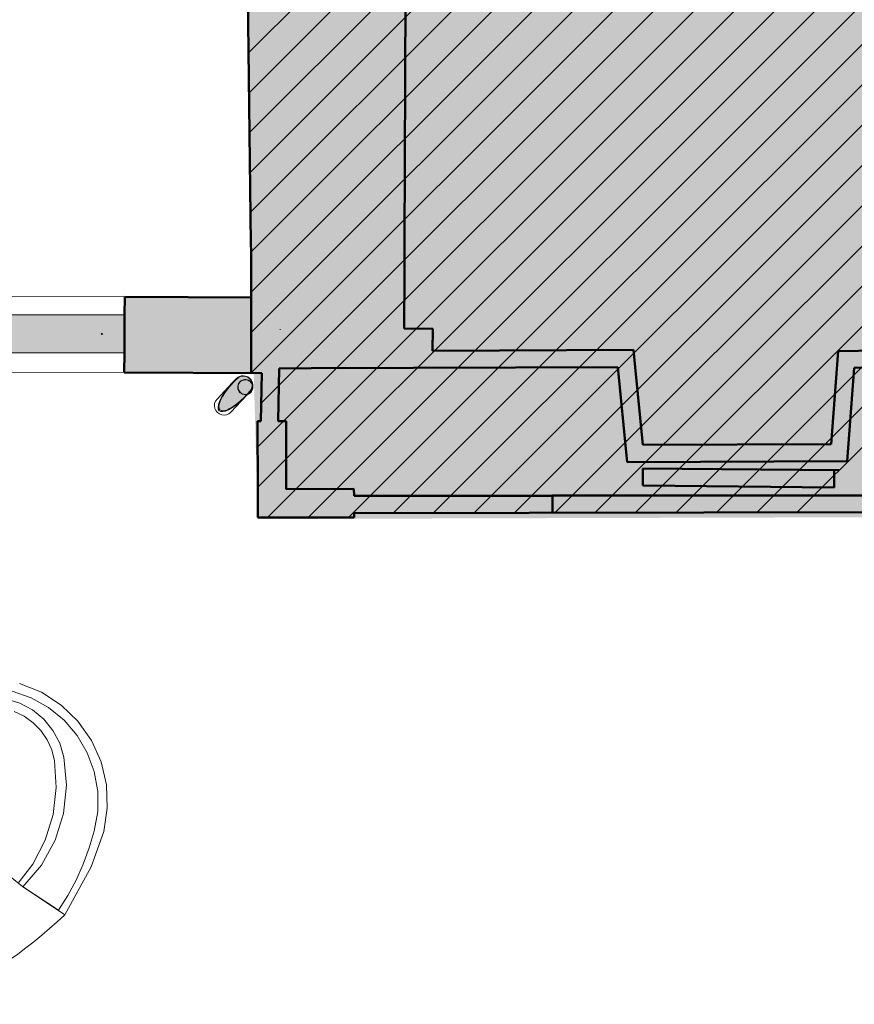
# Model space of a CAD drawing. Extents: x -6068 to 35118, y -17738 to 67348.
# Tile 167 of 243: x 1363 to 1802, y 9429 to 9947. Entities that reach past the tile are written whole.
import ezdxf

# ---------------------------------------------------------------- set-up
doc = ezdxf.new("R2010")
doc.units = 0
doc.header["$LTSCALE"] = 15
doc.linetypes.add('Continua', pattern=[0])
doc.linetypes.add('Continue', pattern=[0])
for name, color, linetype, lineweight, true_color in [('Descente - partie sectionnée - PLANS - Style par défaut', 7, 'Continua', 0, 0x000000), ('Descente - PLANS - Style par défaut', 7, 'Continua', 0, 0x000000), ('Encombrement - NIVEAUX - Style par défaut', 7, 'Continua', 0, 0x000000), ('Enveloppe - partie sectionnée - PLANS - Style par défaut', 7, 'Continua', 0, 0x000000), ('Enveloppe - PLANS - Style par défaut', 7, 'Continua', 0, 0x000000), ('Enveloppe Horizontale - partie sectionnée - PLANS - Style par défaut', 7, 'Continua', 0, 0x000000), ('Garde-corps - Poteau - partie sectionnée - PLANS - Style par défaut', 7, 'Continua', 0, 0x000000), ('Garde-corps - Traverse - partie sectionnée - PLANS - Style par défaut', 7, 'Continua', 0, 0x000000), ('Échelle - NIVEAUX - Style par défaut', 7, 'Continua', 0, 0x000000)]:
    doc.layers.add(name, color=color, linetype=linetype, lineweight=lineweight, true_color=true_color)
doc.layers.add('EDL_RDJ murs & cloisons', color=5, linetype='CONTINUOUS')

# ---------------------------------------------------------------- blocks, each defined once
blk = doc.blocks.new('EDL_RDC bas')
at = {"layer": 'Descente - partie sectionnée - PLANS - Style par défaut', "true_color": 0xe5e5e5}
for points in [[(4.4485, -9.19), (4.4504, -9.1865), (4.4532, -9.1782), (4.4544, -9.1696), (4.4542, -9.1609), (4.4524, -9.1523), (4.4492, -9.1442), (4.4447, -9.1368), (4.4389, -9.1303), (4.432, -9.1249), (4.4244, -9.1207), (4.4161, -9.118), (4.4075, -9.1167), (4.3988, -9.117), (4.3902, -9.1187), (4.3821, -9.1219), (4.3787, -9.124), (4.3681, -9.1335), (4.3489, -9.1527), (4.3309, -9.1729), (4.3144, -9.1935), (4.3002, -9.214), (4.2885, -9.2336), (4.2797, -9.2518), (4.2742, -9.2681), (4.272, -9.2819), (4.2733, -9.2928), (4.278, -9.3005), (4.2859, -9.3047), (4.2969, -9.3054), (4.3105, -9.3024), (4.3264, -9.296), (4.3441, -9.2863), (4.3631, -9.2735), (4.3827, -9.2581), (4.4024, -9.2405), (4.4216, -9.2214), (4.4397, -9.2011)], [(4.36, -9.1441), (4.341, -9.1642), (4.3235, -9.1851), (4.3081, -9.206), (4.2954, -9.2263), (4.2857, -9.2453), (4.2793, -9.2623), (4.2766, -9.2767), (4.2776, -9.288), (4.2823, -9.2959), (4.2904, -9.3001), (4.3018, -9.3005), (4.3161, -9.297), (4.3327, -9.2897), (4.351, -9.279), (4.3706, -9.2651), (4.3906, -9.2485), (4.4105, -9.2299), (4.4295, -9.2098), (4.4471, -9.1888), (4.4504, -9.1806), (4.4522, -9.1719), (4.4524, -9.1631), (4.4509, -9.1543), (4.4479, -9.146), (4.4433, -9.1384), (4.4375, -9.1318), (4.4305, -9.1263), (4.4227, -9.1222), (4.4142, -9.1196), (4.4054, -9.1186), (4.3966, -9.1193), (4.388, -9.1216), (4.38, -9.1254)]]:
    blk.add_hatch(color=254, dxfattribs=at).paths.add_polyline_path(points)
h = blk.add_hatch(color=254, dxfattribs=at)
h.paths.add_polyline_path([(4.4154, -9.2166), (4.4224, -9.216), (4.4291, -9.2142), (4.4354, -9.2113), (4.4411, -9.2073), (4.446, -9.2024), (4.45, -9.1966), (4.453, -9.1903), (4.4548, -9.1836), (4.4554, -9.1766), (4.4548, -9.1697), (4.453, -9.163), (4.45, -9.1566), (4.446, -9.1509), (4.4411, -9.146), (4.4354, -9.142), (4.4291, -9.1391), (4.4224, -9.1373), (4.4154, -9.1366), (4.4085, -9.1373), (4.4017, -9.1391), (4.3954, -9.142), (4.3897, -9.146), (4.3848, -9.1509), (4.3808, -9.1566), (4.3778, -9.163), (4.376, -9.1697), (4.3754, -9.1766), (4.376, -9.1836), (4.3778, -9.1903), (4.3808, -9.1966), (4.3848, -9.2024), (4.3897, -9.2073), (4.3954, -9.2113), (4.4017, -9.2142), (4.4085, -9.216)])
h.paths.add_polyline_path([(4.4154, -9.2146), (4.4084, -9.214), (4.4017, -9.2121), (4.3954, -9.209), (4.3898, -9.2047), (4.3851, -9.1995), (4.3814, -9.1936), (4.3789, -9.187), (4.3776, -9.1802), (4.3776, -9.1731), (4.3789, -9.1662), (4.3814, -9.1597), (4.3851, -9.1537), (4.3898, -9.1486), (4.3954, -9.1443), (4.4017, -9.1412), (4.4084, -9.1393), (4.4154, -9.1386), (4.4224, -9.1393), (4.4291, -9.1412), (4.4354, -9.1443), (4.441, -9.1486), (4.4457, -9.1537), (4.4494, -9.1597), (4.452, -9.1662), (4.4532, -9.1731), (4.4532, -9.1802), (4.452, -9.187), (4.4494, -9.1936), (4.4457, -9.1995), (4.441, -9.2047), (4.4354, -9.209), (4.4291, -9.2121), (4.4224, -9.214)], flags=0)
at = {"layer": 'Enveloppe - partie sectionnée - PLANS - Style par défaut', "true_color": 0xd1d1d1}
for points in [[(4.426, -6.8855), (4.4453, -8.4214), (5.2526, -8.4243), (5.2602, -6.2988), (5.1816, -6.2985), (5.1809, -6.0638), (4.4289, -6.075)], [(4.4453, -8.4214), (4.4489, -8.7053), (4.4475, -9.1033), (4.5023, -9.1036), (4.5923, -9.1052), (4.6021, -8.5758), (4.6021, -8.5748), (5.2521, -8.5772), (5.2526, -8.4243)], [(4.6021, -8.5748), (4.6021, -8.5758), (4.5928, -9.0784), (5.4003, -9.0752), (5.4006, -8.9852), (5.401, -8.8695), (5.251, -8.8689), (5.2521, -8.5772)], [(4.4796, -9.3555), (4.4806, -9.7135), (4.6306, -9.7133), (4.6296, -9.3551), (4.5877, -9.3552), (4.4977, -9.3555)], [(4.4806, -9.7135), (4.4811, -9.8635), (4.9874, -9.8626), (4.9873, -9.8395), (4.9872, -9.7495), (4.9871, -9.7126), (4.6306, -9.7133)]]:
    blk.add_hatch(color=254, dxfattribs=at).paths.add_polyline_path(points)
at = {"layer": 'Enveloppe - partie sectionnée - PLANS - Style par défaut', "true_color": 0xe5e5e5}
for points in [[(3.7791, -9.1002), (4.4475, -9.1033), (4.4489, -8.7053), (3.781, -8.7022)], [(6.4567, -8.9809), (5.4006, -8.9852), (5.4003, -9.0752), (6.3751, -9.0713), (6.4655, -9.0709)], [(7.8773, -8.9818), (7.5341, -8.9871), (7.5272, -9.0772), (7.6176, -9.0758), (7.887, -9.0717)], [(4.5023, -9.1036), (4.4977, -9.3555), (4.5877, -9.3552), (4.5923, -9.1052)], [(6.3751, -9.0713), (6.416, -9.4898), (6.5055, -9.4811), (6.4655, -9.0709)], [(7.5272, -9.0772), (7.4968, -9.4774), (7.5865, -9.4842), (7.6176, -9.0758)], [(7.4968, -9.4774), (6.5055, -9.4811), (6.416, -9.4898), (6.4239, -9.5714), (7.5802, -9.5671), (7.5865, -9.4842)], [(6.5061, -9.6949), (7.5121, -9.7041), (7.5129, -9.616), (7.5129, -9.6141), (6.5069, -9.6049)], [(6.031, -9.7489), (4.9872, -9.7495), (4.9873, -9.8395), (6.0311, -9.8389)]]:
    blk.add_hatch(color=254, dxfattribs=at).paths.add_polyline_path(points)
at = {"layer": 'Enveloppe Horizontale - partie sectionnée - PLANS - Style par défaut', "linetype": 'Continuous', "lineweight": 0, "true_color": 0xffd2d2}
h = blk.add_hatch(color=254, dxfattribs=at)
h.paths.add_polyline_path([(4.4811, -9.8706), (11.0424, -9.8514), (11.0309, -8.2465), (11.1232, -8.2425), (13.2639, -8.2068), (13.2786, -6.0229), (13.3059, -1.3273), (13.0541, -1.3256), (13.0742, 2.0832), (13.6623, 2.0862), (13.6773, 8.1461), (13.6774, 8.2877), (11.2865, 8.2958), (11.0163, 8.2967), (4.4643, 8.3189), (4.4753, 6.8157), (-4.3528, 6.8293), (-4.3491, 8.3315), (-10.5591, 8.3464), (-10.5824, 2.8339), (-11.5749, 2.8433), (-11.5844, 0.8397), (-7.9675, 0.8656), (-7.9696, -1.1812), (-11.5935, -1.177), (-11.5935, -1.1768), (-11.5936, -2.8618), (-9.7802, -2.7751), (-9.7936, -4.6856), (-9.7959, -4.9024), (-9.8002, -5.3165), (-9.8041, -5.7022), (-10.604, -6.4864), (-10.6125, -9.0565), (-9.7005, -9.9688), (-9.1195, -10.5498), (-8.7884, -10.881), (-7.9672, -10.8799), (-7.5362, -10.8793), (-6.2181, -10.8774), (-4.4711, -9.1327), (-4.3135, -9.0479), (-4.3175, -6.8972), (4.426, -6.8855), (4.4489, -8.7053)])
h.paths.add_polyline_path([(-2.4689, -6.558), (-3.6976, -6.558)], flags=16)
at = {"layer": 'Garde-corps - Poteau - partie sectionnée - PLANS - Style par défaut', "true_color": 0xe5e5e5}
blk.add_hatch(color=254, dxfattribs=at).paths.add_polyline_path([(3.6609, -8.8951), (3.6568, -8.8953), (3.6569, -8.8954), (3.6608, -8.9003), (3.6656, -8.8964), (3.6658, -8.8963), (3.6611, -8.8951)])
at = {"layer": 'Garde-corps - Traverse - partie sectionnée - PLANS - Style par défaut', "true_color": 0xe5e5e5}
blk.add_hatch(color=254, dxfattribs=at).paths.add_polyline_path([(3.7813, -8.7958), (2.1858, -8.7955), (2.1858, -8.9955), (3.7813, -8.9958)])
at = {"layer": 'Descente - partie sectionnée - PLANS - Style par défaut', "color": 18, "linetype": 'Continua', "lineweight": 20, "ltscale": 0.1, "true_color": 0x000000}
for p, q in [((4.341, -9.1642), (4.3235, -9.1851)), ((4.3489, -9.1527), (4.3309, -9.1729)), ((4.36, -9.1441), (4.341, -9.1642)), ((4.3681, -9.1335), (4.3489, -9.1527)), ((4.38, -9.1254), (4.36, -9.1441)), ((4.3787, -9.124), (4.3681, -9.1335)), ((4.3821, -9.1219), (4.3787, -9.124)), ((4.4305, -9.1263), (4.4227, -9.1222)), ((4.4375, -9.1318), (4.4305, -9.1263)), ((4.4433, -9.1384), (4.4375, -9.1318)), ((4.4479, -9.146), (4.4433, -9.1384)), ((4.4509, -9.1543), (4.4479, -9.146)), ((4.452, -9.1609), (4.4509, -9.1543)), ((4.4524, -9.1631), (4.452, -9.1609)), ((4.4523, -9.1681), (4.452, -9.1662)), ((4.4522, -9.1719), (4.4523, -9.1681)), ((4.4523, -9.1681), (4.4524, -9.1631)), ((4.4532, -9.1731), (4.4523, -9.1681)), ((4.4544, -9.1682), (4.453, -9.163)), ((4.4532, -9.1777), (4.4544, -9.1696)), ((4.4544, -9.1682), (4.4542, -9.1609)), ((4.4548, -9.1697), (4.4544, -9.1682)), ((4.4544, -9.1696), (4.4544, -9.1682)), ((4.3002, -9.214), (4.2885, -9.2336)), ((4.3081, -9.206), (4.2954, -9.2263)), ((4.3144, -9.1935), (4.3002, -9.214)), ((4.3235, -9.1851), (4.3081, -9.206)), ((4.3309, -9.1729), (4.3144, -9.1935)), ((4.4024, -9.2405), (4.4216, -9.2214)), ((4.4105, -9.2299), (4.424, -9.2156)), ((4.4216, -9.2214), (4.4276, -9.2146)), ((4.4224, -9.214), (4.4267, -9.2128)), ((4.424, -9.2156), (4.4267, -9.2128)), ((4.4267, -9.2128), (4.4295, -9.2098)), ((4.4267, -9.2128), (4.4291, -9.2121)), ((4.4276, -9.2146), (4.4305, -9.2114)), ((4.4291, -9.2121), (4.4305, -9.2114)), ((4.4295, -9.2098), (4.4471, -9.1888)), ((4.4305, -9.2114), (4.4397, -9.2011)), ((4.4305, -9.2114), (4.4354, -9.209)), ((4.4397, -9.2011), (4.4485, -9.19)), ((4.4471, -9.1888), (4.4504, -9.1806)), ((4.4485, -9.19), (4.4504, -9.1865)), ((4.4504, -9.1806), (4.4522, -9.1719)), ((4.4504, -9.1865), (4.4531, -9.1786)), ((4.4531, -9.1786), (4.4532, -9.1777)), ((4.2742, -9.2681), (4.272, -9.2819)), ((4.2797, -9.2518), (4.2742, -9.2681)), ((4.2793, -9.2623), (4.2766, -9.2767)), ((4.2857, -9.2453), (4.2793, -9.2623)), ((4.2885, -9.2336), (4.2797, -9.2518)), ((4.2954, -9.2263), (4.2857, -9.2453)), ((4.3441, -9.2863), (4.3631, -9.2735)), ((4.351, -9.279), (4.3706, -9.2651)), ((4.3631, -9.2735), (4.3827, -9.2581)), ((4.3706, -9.2651), (4.3906, -9.2485)), ((4.3827, -9.2581), (4.3898, -9.2518)), ((4.3898, -9.2518), (4.4024, -9.2405)), ((4.3906, -9.2485), (4.4105, -9.2299)), ((4.272, -9.2819), (4.2733, -9.2928)), ((4.2733, -9.2928), (4.278, -9.3005)), ((4.2766, -9.2767), (4.2776, -9.288)), ((4.2776, -9.288), (4.2823, -9.2959)), ((4.278, -9.3005), (4.2859, -9.3047)), ((4.2823, -9.2959), (4.2904, -9.3001)), ((4.2859, -9.3047), (4.2969, -9.3054)), ((4.2904, -9.3001), (4.3018, -9.3005)), ((4.2969, -9.3054), (4.3105, -9.3024)), ((4.3018, -9.3005), (4.3161, -9.297)), ((4.3105, -9.3024), (4.3264, -9.296)), ((4.3161, -9.297), (4.3327, -9.2897)), ((4.3264, -9.296), (4.3441, -9.2863)), ((4.3327, -9.2897), (4.351, -9.279))]:
    blk.add_line(p, q, dxfattribs=at)
for centre, radius, start, end in [((4.4045, -9.1666), 0.048, 67.785, 120.7221), ((4.4045, -9.1666), 0.05, 6.6065, 116.6049), ((4.4154, -9.1766), 0.04, 19.9999, 10), ((4.4154, -9.1766), 0.038, 15.8829, 280.5877), ((4.4154, -9.1766), 0.038, 301.7651, 5.2935)]:
    blk.add_arc(centre, radius, start, end, dxfattribs=at)
at = {"layer": 'Descente - PLANS - Style par défaut', "color": 18, "linetype": 'Continua', "lineweight": 0, "ltscale": 0.1, "true_color": 0x000000}
for p, q in [((4.2666, -9.2398), (4.3489, -9.1527)), ((4.3392, -9.3085), (4.4216, -9.2214))]:
    blk.add_line(p, q, dxfattribs=at)
blk.add_arc((4.3029, -9.2741), 0.05, 136.606, 316.6062, dxfattribs=at)
at = {"layer": 'Enveloppe - partie sectionnée - PLANS - Style par défaut', "color": 18, "linetype": 'Continue', "lineweight": 50, "ltscale": 0.1, "true_color": 0x000000}
for p, q in [((5.2602, -6.2988), (5.2526, -8.4243)), ((4.4453, -8.4214), (4.426, -6.8855)), ((4.4458, -8.4628), (4.4453, -8.4214)), ((5.2526, -8.4243), (5.2521, -8.5772)), ((4.447, -9.1033), (4.4458, -8.4628)), ((5.2521, -8.5772), (5.251, -8.8689)), ((3.7805, -8.7958), (3.781, -8.7022)), ((3.781, -8.7022), (4.4489, -8.7053)), ((3.7796, -8.9958), (3.7805, -8.7958)), ((5.251, -8.8689), (5.401, -8.8695)), ((5.401, -8.8695), (5.4006, -8.9852)), ((3.7791, -9.1002), (3.7796, -8.9958)), ((5.4006, -8.9852), (6.4567, -8.9809)), ((6.4567, -8.9809), (6.4655, -9.0709)), ((7.4968, -9.4774), (7.5341, -8.9871)), ((7.5341, -8.9871), (7.9676, -8.9804)), ((4.5023, -9.1036), (3.7791, -9.1002)), ((4.4977, -9.3555), (4.5023, -9.1036)), ((4.5928, -9.0784), (4.5877, -9.3552)), ((4.7621, -9.0777), (4.5928, -9.0784)), ((6.3751, -9.0713), (4.7621, -9.0777)), ((6.4239, -9.5714), (6.3751, -9.0713)), ((6.4655, -9.0709), (6.5055, -9.4811)), ((7.6176, -9.0758), (7.5802, -9.5671)), ((7.887, -9.0717), (7.6176, -9.0758)), ((4.4806, -9.7135), (4.4796, -9.3555)), ((4.4796, -9.3555), (4.4977, -9.3555)), ((4.5877, -9.3552), (4.6296, -9.3551)), ((4.6296, -9.3551), (4.6306, -9.7133)), ((6.5055, -9.4811), (7.4968, -9.4774)), ((7.5802, -9.5671), (6.4239, -9.5714)), ((6.5068, -9.6162), (6.5061, -9.6949)), ((6.5069, -9.6049), (6.5068, -9.6162)), ((7.5395, -9.6144), (6.5069, -9.6049)), ((7.5121, -9.7041), (7.5129, -9.616)), ((7.5129, -9.616), (7.5129, -9.6141)), ((4.4811, -9.8635), (4.4806, -9.7135)), ((4.6306, -9.7133), (4.9871, -9.7126)), ((4.9871, -9.7126), (4.9872, -9.7495)), ((6.5061, -9.6949), (7.5121, -9.7041)), ((4.9872, -9.7495), (6.031, -9.7489)), ((6.031, -9.7489), (6.0311, -9.8389)), ((6.0311, -9.7466), (10.5444, -9.7459)), ((9.4715, -9.8312), (4.9873, -9.8395)), ((4.9873, -9.8395), (4.9874, -9.8626)), ((4.9874, -9.8626), (4.4811, -9.8635))]:
    blk.add_line(p, q, dxfattribs=at)
at = {"layer": 'Enveloppe - PLANS - Style par défaut', "color": 18, "linetype": 'Continua', "lineweight": 0, "ltscale": 0.1, "true_color": 0x000000}
for p, q in [((4.4444, -8.4628), (4.4458, -8.4628)), ((2.185, -8.6947), (3.781, -8.7022)), ((4.5966, -8.874), (4.601, -8.874)), ((2.1832, -9.0927), (3.7791, -9.1002))]:
    blk.add_line(p, q, dxfattribs=at)
at = {"layer": 'Enveloppe Horizontale - partie sectionnée - PLANS - Style par défaut', "color": 8, "linetype": 'Continuous', "lineweight": 0, "true_color": 0x808080}
for p, q in [((4.4327, -7.4179), (13.0691, 1.2186)), ((4.4353, -7.6274), (13.0679, 1.0052)), ((4.4379, -7.8369), (13.0666, 0.7918)), ((4.4406, -8.0464), (13.0653, 0.5784)), ((4.4432, -8.2559), (13.0641, 0.365)), ((4.4459, -8.4654), (13.0628, 0.1516)), ((4.4485, -8.6749), (13.0616, -0.0618)), ((4.4466, -8.8889), (12.9698, -0.3657)), ((4.4443, -9.1033), (13.059, -0.4886)), ((4.4994, -9.2603), (13.0578, -0.702)), ((4.48, -9.4919), (13.0565, -0.9154)), ((4.4806, -9.7034), (13.0552, -1.1288)), ((4.5327, -9.8634), (13.0703, -1.3258)), ((4.7452, -9.8631), (13.2811, -1.3272)), ((4.9577, -9.8627), (13.3047, -1.5157)), ((5.1934, -9.8392), (13.3033, -1.7292)), ((5.4059, -9.8388), (13.302, -1.9426)), ((5.6184, -9.8384), (13.3007, -2.1561)), ((5.831, -9.838), (13.2994, -2.3695)), ((6.0435, -9.8376), (13.2981, -2.5829)), ((6.256, -9.8372), (13.2968, -2.7964)), ((6.4685, -9.8368), (13.2955, -3.0098)), ((6.6811, -9.8364), (13.2942, -3.2232)), ((6.8936, -9.836), (13.2929, -3.4367)), ((7.1061, -9.8356), (13.2916, -3.6501)), ((7.3186, -9.8352), (13.305, -3.8489))]:
    blk.add_line(p, q, dxfattribs=at)
at = {"layer": 'Garde-corps - Poteau - partie sectionnée - PLANS - Style par défaut', "color": 18, "linetype": 'Continua', "lineweight": 20, "ltscale": 0.1, "true_color": 0x000000}
for p, q in [((3.6568, -8.8953), (3.6609, -8.8951)), ((3.6608, -8.9003), (3.6568, -8.8953)), ((3.6656, -8.8964), (3.6608, -8.9003)), ((3.6609, -8.8951), (3.6658, -8.8963))]:
    blk.add_line(p, q, dxfattribs=at)
at = {"layer": 'Garde-corps - Traverse - partie sectionnée - PLANS - Style par défaut', "color": 18, "linetype": 'Continua', "lineweight": 20, "ltscale": 0.1, "true_color": 0x000000}
for p, q in [((2.1858, -8.7955), (3.7805, -8.7958)), ((3.7796, -8.9958), (2.1858, -8.9955))]:
    blk.add_line(p, q, dxfattribs=at)
blk = doc.blocks.new('EDL_RDC bas_escaliers')
at = {"layer": 'Encombrement - NIVEAUX - Style par défaut', "color": 18, "linetype": 'Continua', "lineweight": 20, "ltscale": 0.1, "true_color": 0x000000}
for p, q in [((298.85, -1078.22), (287.4, -1073.58)), ((287.52, -1083.94), (280.2, -1081.75)), ((293.43, -1081.14), (283.46, -1077.69)), ((302.64, -1086.29), (293.43, -1081.14)), ((309.2, -1084.95), (298.85, -1078.22)), ((294.25, -1087.53), (287.52, -1083.94)), ((300.14, -1092.39), (294.25, -1087.53)), ((310.8, -1092.98), (302.64, -1086.29)), ((318.09, -1093.52), (309.2, -1084.95)), ((289.76, -1090.83), (284.48, -1088.3)), ((294.51, -1094.24), (289.76, -1090.83)), ((304.96, -1098.31), (300.14, -1092.39)), ((317.65, -1101), (310.8, -1092.98)), ((298.6, -1098.42), (294.51, -1094.24)), ((308.5, -1105.07), (304.96, -1098.31)), ((325.19, -1103.63), (318.09, -1093.52)), ((301.89, -1103.26), (298.6, -1098.42)), ((304.3, -1108.59), (301.89, -1103.26)), ((322.99, -1110.1), (317.65, -1101)), ((305.73, -1114.26), (304.3, -1108.59)), ((310.64, -1112.4), (308.5, -1105.07)), ((330.24, -1114.9), (325.19, -1103.63)), ((312.06, -1127.18), (310.64, -1112.4)), ((326.64, -1120), (322.99, -1110.1)), ((306.62, -1128.42), (305.73, -1114.26)), ((333.06, -1126.93), (330.24, -1114.9)), ((328.49, -1130.39), (326.64, -1120)), ((304.97, -1142.51), (306.62, -1128.42)), ((310.51, -1141.96), (312.06, -1127.18)), ((333.54, -1139.27), (333.06, -1126.93)), ((328.48, -1140.94), (328.49, -1130.39)), ((236.56, -1138.68), (288.98, -1180.47)), ((236.56, -1138.68), (288.98, -1180.47)), ((331.66, -1151.48), (333.54, -1139.27)), ((300.83, -1156.07), (304.97, -1142.51)), ((306.06, -1156.13), (310.51, -1141.96)), ((326.62, -1151.33), (328.48, -1140.94)), ((324.01, -1160.1), (326.62, -1151.33)), ((328.3, -1160.78), (331.66, -1151.48)), ((294.34, -1168.68), (300.83, -1156.07)), ((298.89, -1169.13), (306.06, -1156.13)), ((320.82, -1168.69), (324.01, -1160.1)), ((324.99, -1170.1), (328.3, -1160.78)), ((286.69, -1178.64), (294.34, -1168.68)), ((289.16, -1180.59), (298.89, -1169.13)), ((311.13, -1195.3), (324.99, -1170.1)), ((317.07, -1177.04), (320.82, -1168.69)), ((288.98, -1180.47), (311.13, -1195.3)), ((288.98, -1180.47), (307.94, -1192.91)), ((312.77, -1185.13), (317.07, -1177.04)), ((307.94, -1192.91), (312.77, -1185.13))]:
    blk.add_line(p, q, dxfattribs=at)
at = {"layer": 'Échelle - NIVEAUX - Style par défaut', "color": 18, "linetype": 'Continua', "lineweight": 13, "ltscale": 0.1, "true_color": 0x000000}
for p, q in [((288.98, -1180.47), (236.56, -1138.68)), ((307.83, -1193.08), (288.98, -1180.47))]:
    blk.add_line(p, q, dxfattribs=at)
blk.add_arc((147.33, -1024.92), 236.35, 293.0316, 313.8723, dxfattribs=at)

msp = doc.modelspace()

# ---------------------------------------------------------------- block references
at = {"layer": 'EDL_RDJ murs & cloisons', "linetype": 'Continuous', "ltscale": 0.08, "xscale": 100, "yscale": 100, "zscale": 100}
msp.add_blockref('EDL_RDC bas', (1039.67, 10671.48), dxfattribs=at)
at = {"layer": 'EDL_RDJ murs & cloisons', "linetype": 'Continuous', "ltscale": 0.08}
msp.add_blockref('EDL_RDC bas_escaliers', (1075.1, 10671.48), dxfattribs=at)

doc.saveas('drawing.dxf')
